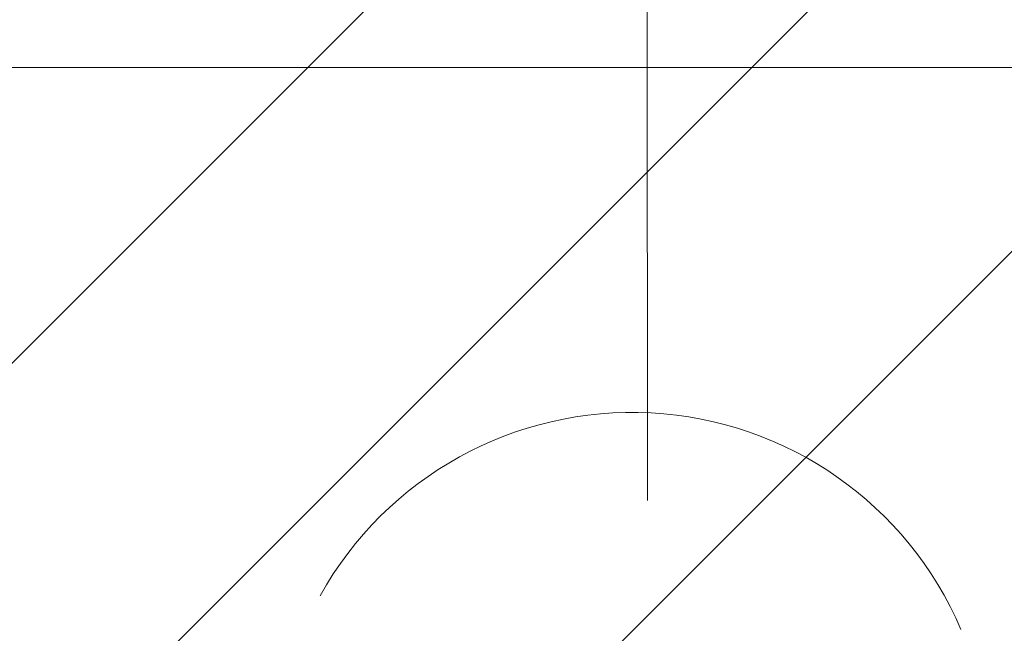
# Model space of a CAD drawing. Header units: millimetres. Extents: x -226731 to 126254, y -16359 to 60195.
# Tile 158 of 256: x -159209 to -158817, y 20274 to 20519. Entities that reach past the tile are written whole.
import ezdxf

# ---------------------------------------------------------------- set-up
doc = ezdxf.new("R2010")
doc.units = ezdxf.units.MM
doc.header["$LTSCALE"] = 0.1
doc.header["$MEASUREMENT"] = 0
for name, color, linetype, lineweight in [('0_CCE_ FF_SIDE WALL SPRINKLER', 6, 'Continuous', 0), ('DIM', 142, 'Continuous', 9), ('EQUIPMENTS', 30, 'Continuous', 9), ('SPRINKLER COVERAGE AREA', 1, 'Continuous', 9), ('WALLS', 1, 'Continuous', 5)]:
    doc.layers.add(name, color=color, linetype=linetype, lineweight=lineweight)
doc.layers.add('FIRE FIGHTING SERVICES', color=5, linetype='Continuous')
doc.layers.add('NPC-P-Waste Water Pipe', color=5, linetype='Continuous')

# ---------------------------------------------------------------- blocks, each defined once
blk = doc.blocks.new('A$Cde0e9a8b')
at = {"layer": 'EQUIPMENTS', "color": 8}
blk.add_lwpolyline([(0, 148.29), (197.46, 148.34)], dxfattribs=at)
blk.add_arc((304.65, 142.32), 142.32, 113.1262, 240.8459, dxfattribs=at)
blk = doc.blocks.new('A$C67E6678E')
at = {"layer": 'NPC-P-Waste Water Pipe', "true_color": 0xcd6928}
h = blk.add_hatch(dxfattribs=at)
h.set_pattern_fill('ANSI31', color=32, scale=1000)
h.set_pattern_definition([(45, (164851.16, -10699.63), (-88.38835, 88.38835), [])])
h.paths.add_polyline_path([(10643.22, 4336.71), (6342.1, 4336.71), (6342.1, 4814.08), (5642.47, 4814.08), (5642.47, 4508.48), (2241.01, 4508.48), (2241.01, 4950.01), (1634.91, 4950.01), (1634.91, 6045.28), (842.47, 6045.28), (842.47, 10025), (10643.22, 10025)])
blk = doc.blocks.new('A$C2AD535C3')
at = {"layer": 'SPRINKLER COVERAGE AREA', "color": 1}
blk.add_circle((0, 0), 2500, dxfattribs=at)
blk = doc.blocks.new('G$C3584CA52')
at = {"layer": '0_CCE_ FF_SIDE WALL SPRINKLER', "color": 240, "xscale": -0.6, "yscale": 0.6, "zscale": 0.6}
blk.add_blockref('A$C2AD535C3', (2995.19, -1500), dxfattribs=at)

msp = doc.modelspace()

# ---------------------------------------------------------------- linework, layer by layer
at = {"layer": 'WALLS', "color": 8, "ltscale": 1.2}
msp.add_lwpolyline([(-159233.69, 20724.63), (-159233.69, 20499.63), (-154233.69, 20499.63), (-154233.69, 15036.34), (-158509.06, 15036.34), (-158509.06, 14886.34), (-154233.69, 14886.34), (-154233.69, 11324.63), (-155513.73, 11324.63), (-155513.73, 10696.83)], dxfattribs=at)

# ---------------------------------------------------------------- block references
at = {"layer": 'DIM', "color": 8, "ltscale": 1.2, "rotation": 270}
msp.add_blockref('A$Cde0e9a8b', (-159107.13, 20524.63), dxfattribs=at)
at = {"layer": 'FIRE FIGHTING SERVICES'}
msp.add_blockref('G$C3584CA52', (-163018.33, 21220.5), dxfattribs=at)
at = {"layer": 'NPC-P-Waste Water Pipe', "color": 0}
msp.add_blockref('A$C67E6678E', (-164851.16, 10699.63), dxfattribs=at)

doc.saveas('drawing.dxf')
